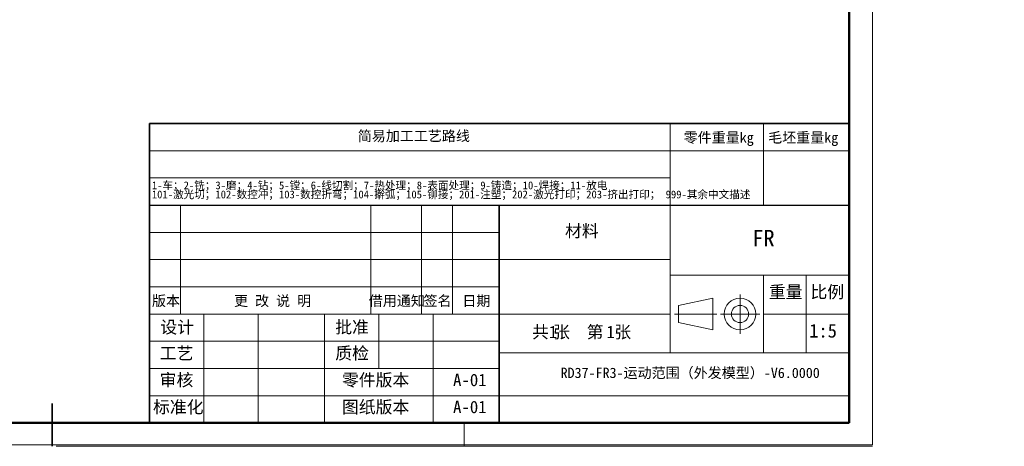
# Model space of a CAD drawing. Header units: millimetres. Extents: x -55 to 731, y 0 to 297.
# Tile 9 of 17: x 201 to 454, y 0 to 110. Entities that reach past the tile are written whole.
import ezdxf

# ---------------------------------------------------------------- set-up
doc = ezdxf.new("R2010")
doc.units = ezdxf.units.MM
doc.linetypes.add('CENTERX2', pattern=[20.32, 12.7, -2.54, 2.54, -2.54])
doc.layers.add('标注层', color=150, linetype='Continuous')
doc.layers.add('细线层', color=7, linetype='Continuous', lineweight=25)
doc.styles.add('SLDTEXTSTYLE0', font='仿宋_GB2312')
doc.styles.add('SLDTEXTSTYLE1', font='仿宋_GB2312', dxfattribs={"bigfont": 'bigfont'})
doc.styles.add('SLDTEXTSTYLE2', font='SIMSUN.TTC', dxfattribs={"bigfont": 'bigfont'})
doc.styles.add('SLDTEXTSTYLE3', font='HYSWLONGFANGSONG.TTF', dxfattribs={"bigfont": 'bigfont'})

# ---------------------------------------------------------------- blocks, each defined once
blk = doc.blocks.new('SW_NOTE_0')
at = {"color": 0, "linetype": 'Continuous', "lineweight": 0, "attachment_point": 2}
for s, insert, char_height, style in [('\\M+18BA4', (2.18, 4.09), 3.175, 'SLDTEXTSTYLE1'), ('张  \\M+191E6', (11.91, 4.09), 3.175, 'SLDTEXTSTYLE1'), ('1', (5.42, 4.09), 3.17, 'SLDTEXTSTYLE0'), ('1', (20.24, 4.09), 3.17, 'SLDTEXTSTYLE0'), ('张', (23.35, 4.09), 3.17, 'SLDTEXTSTYLE1')]:
    blk.add_mtext(s, dxfattribs=dict(at, insert=insert, char_height=char_height, style=style))
blk = doc.blocks.new('SW_NOTE_1')
at = {"color": 0, "linetype": 'Continuous', "lineweight": 0, "char_height": 2, "attachment_point": 1, "style": 'SLDTEXTSTYLE2'}
for s, insert in [('1-车\\M+181472-铣\\M+181473-\\M+19681\\M+181474-钻\\M+181475-镗\\M+181476-线\\M+190D8\\M+18A84\\M+181477-热处\\M+1979D\\M+181478-\\M+1955C\\M+196CA处\\M+1979D\\M+181479-铸\\M+191A2\\M+1814710-焊\\M+190DA\\M+1814711-\\M+195FA电', (0, 2.33)), ('101-\\M+18C83\\M+18CF5\\M+190D8\\M+18147102-\\M+19094\\M+18D54\\M+19974\\M+18147103-\\M+19094\\M+18D54\\M+190DC\\M+19C5E\\M+18147104-擀\\M+18CCA\\M+18147105-铆\\M+190DA\\M+18147201-\\M+1928D\\M+19159\\M+18147202-\\M+18C83\\M+18CF5\\M+191C5\\M+188F3\\M+18147203-挤\\M+18F6F\\M+191C5\\M+188F3\\M+18147 999-\\M+191B4\\M+1975D\\M+19286\\M+195B6\\M+19560\\M+18F71', (0, 0))]:
    blk.add_mtext(s, dxfattribs=dict(at, insert=insert))

msp = doc.modelspace()

# ---------------------------------------------------------------- linework, layer by layer
at = {"color": 7, "linetype": 'Continuous', "lineweight": 18}
for p, q in [((419.993, 297.3966), (419.993, 0.3966)), ((367.9959, 75.9894), (367.9959, 82.9894)), ((391.9959, 75.9894), (391.9959, 82.9894)), ((233.9959, 75.9894), (413.9959, 75.9894)), ((367.9959, 61.9894), (367.9959, 75.9894)), ((391.9959, 61.9894), (391.9959, 75.9894)), ((367.9959, 68.9894), (233.9959, 68.9894)), ((241.9959, 33.9894), (241.9959, 61.9894)), ((290.9959, 33.9894), (290.9959, 61.9894)), ((303.9959, 33.9894), (303.9959, 61.9894)), ((311.9959, 33.9894), (311.9959, 61.9894)), ((367.9959, 61.9894), (367.9959, 23.9894)), ((323.9959, 54.9894), (233.9959, 54.9894)), ((323.9959, 47.9894), (233.9959, 47.9894)), ((323.9959, 47.9894), (367.9959, 47.9894)), ((413.9959, 43.9894), (367.9959, 43.9894)), ((391.9959, 43.9894), (391.9959, 23.9894)), ((402.9959, 43.9894), (402.9959, 23.9894)), ((323.9959, 40.9894), (233.9959, 40.9894)), ((370.12, 36.1982), (378.9507, 38.054)), ((378.9507, 38.054), (378.9507, 29.9249)), ((370.12, 36.1982), (370.12, 31.7807)), ((367.9959, 33.9894), (233.9959, 33.9894)), ((247.9959, 5.9894), (247.9959, 33.9894)), ((261.9959, 5.9894), (261.9959, 33.9894)), ((278.9959, 5.9894), (278.9959, 33.9894)), ((292.9959, 19.9894), (292.9959, 33.9894)), ((306.9959, 5.9894), (306.9959, 33.9894)), ((391.9959, 33.9894), (413.9959, 33.9894)), ((370.12, 31.7807), (378.9507, 29.9249)), ((323.9959, 26.9894), (233.9959, 26.9894)), ((367.9959, 23.9894), (323.9959, 23.9894)), ((413.9959, 23.9894), (367.9959, 23.9894)), ((323.9959, 19.9894), (233.9959, 19.9894)), ((323.9959, 12.9894), (233.9959, 12.9894)), ((314.9959, 5.9894), (314.9959, -0.0106)), ((-0.0005, 0.3966), (419.993, 0.3966)), ((209.9959, -0.0106), (419.9959, -0.0106))]:
    msp.add_line(p, q, dxfattribs=at)
at = {"color": 7, "linetype": 'Continuous', "lineweight": 50}
for p, q in [((413.9959, 5.9894), (413.9959, 290.9894)), ((23.9959, 5.9894), (413.9959, 5.9894)), ((233.9959, 5.9894), (413.9959, 5.9894))]:
    msp.add_line(p, q, dxfattribs=at)
at = {"color": 7, "linetype": 'Continuous', "lineweight": 35}
for p, q in [((233.9959, 61.9894), (233.9959, 82.9894)), ((233.9959, 82.9894), (413.9959, 82.9894)), ((233.9959, 61.9894), (233.9959, 5.9894)), ((323.9959, 61.9894), (323.9959, 5.9894)), ((413.9959, 61.9894), (413.9959, 5.9894)), ((208.9959, 10.9894), (208.9959, -0.0106)), ((413.9959, 5.9894), (233.9959, 5.9894))]:
    msp.add_line(p, q, dxfattribs=at)
at = {"color": 7, "linetype": 'Continuous', "lineweight": 25}
msp.add_line((233.9959, 61.9894), (413.9959, 61.9894), dxfattribs=at)
at = {"color": 7, "linetype": 'CENTERX2', "lineweight": 18}
for p, q in [((385.9534, 28.9249), (385.9534, 39.054)), ((369.12, 33.9894), (379.9507, 33.9894)), ((380.8888, 33.9894), (391.0179, 33.9894))]:
    msp.add_line(p, q, dxfattribs=at)
at = {"color": 7, "linetype": 'Continuous', "lineweight": 18}
for radius in [4.0645, 2.2088]:
    msp.add_circle((385.9534, 33.9894), radius, dxfattribs=at)
at = {"layer": '细线层', "color": 7, "lineweight": 18}
msp.add_line((323.9959, 12.9894), (413.9959, 12.9894), dxfattribs=at)

# ---------------------------------------------------------------- block references
at = {"color": 7, "linetype": 'Continuous', "lineweight": 0}
for name, p in [('SW_NOTE_1', (234.6133, 65.7451)), ('SW_NOTE_0', (332.4181, 26.8798))]:
    msp.add_blockref(name, p, dxfattribs=at)

# ---------------------------------------------------------------- texts
at = {"color": 7, "linetype": 'Continuous', "lineweight": 0, "attachment_point": 2}
for s, insert, char_height, style in [('简\\M+188D5\\M+189C1\\M+18D48\\M+18D48艺\\M+19848线', (302.025, 81.1045), 2.645833, 'SLDTEXTSTYLE1'), ('\\M+197EB\\M+18C8F\\M+18F64\\M+197CAkg', (380.4551, 80.7067), 2.645833, 'SLDTEXTSTYLE1'), ('\\M+196D1坯\\M+18F64\\M+197CAkg', (402.1913, 80.7067), 2.645833, 'SLDTEXTSTYLE1'), ('\\M+18DDE\\M+197BF', (345.2504, 56.9595), 3.175, 'SLDTEXTSTYLE1'), ('FR', (391.9688, 55.6308), 4.23333, 'SLDTEXTSTYLE0'), ('\\M+18F64\\M+197CA', (397.696, 41.2708), 3.175, 'SLDTEXTSTYLE1'), ('\\M+194E4\\M+197E1', (408.3967, 41.2708), 3.175, 'SLDTEXTSTYLE1'), ('\\M+194C5\\M+1967B', (238.2514, 38.7168), 2.645833, 'SLDTEXTSTYLE1'), ('\\M+18D58 \\M+189FC 说 \\M+196BE', (265.677, 38.7168), 2.645833, 'SLDTEXTSTYLE1'), ('\\M+18ED8\\M+19770\\M+192CA\\M+1926D', (297.6411, 38.7168), 2.645833, 'SLDTEXTSTYLE1'), ('签\\M+196BC', (308.1062, 38.7168), 2.64583, 'SLDTEXTSTYLE1'), ('\\M+193FA\\M+18AFA', (318.1062, 38.7168), 2.645833, 'SLDTEXTSTYLE1'), ('设计', (241.1282, 32.2181), 3.175, 'SLDTEXTSTYLE1'), ('\\M+194E1\\M+18F79', (286.1282, 32.2181), 3.175, 'SLDTEXTSTYLE1'), ('1:5', (407.3123, 31.4485), 3.5, 'SLDTEXTSTYLE0'), ('\\M+18D48艺', (240.9685, 25.5203), 3.175, 'SLDTEXTSTYLE1'), ('质检', (286.1282, 25.5203), 3.175, 'SLDTEXTSTYLE1'), ('RD37-FR3-运动\\M+1E497围\\M+18169\\M+18A4F发\\M+196CD\\M+18C5E\\M+1816A-V6.0000', (373.1238, 20.1989), 2.645833, 'SLDTEXTSTYLE1'), ('审\\M+18A6A', (240.9685, 18.6344), 3.175, 'SLDTEXTSTYLE1'), ('\\M+197EB\\M+18C8F\\M+194C5\\M+1967B', (292.1854, 18.6344), 3.175, 'SLDTEXTSTYLE1'), ('A-01', (316.4287, 18.6344), 3.175, 'SLDTEXTSTYLE0'), ('标\\M+18F79\\M+189BB', (241.4127, 11.6837), 3.175, 'SLDTEXTSTYLE1'), ('图纸\\M+194C5\\M+1967B', (292.1854, 11.6837), 3.175, 'SLDTEXTSTYLE1'), ('A-01', (316.4287, 11.6837), 3.175, 'SLDTEXTSTYLE0')]:
    msp.add_mtext(s, dxfattribs=dict(at, insert=insert, char_height=char_height, style=style))
at = {"layer": '标注层', "color": 1, "insert": (1.4141, 4.5931), "char_height": 2.5, "attachment_point": 1, "style": 'SLDTEXTSTYLE3'}
msp.add_mtext('6\\M+18141钣\\M+18BE0\\M+19357开图\\M+18B79简\\M+188D5\\M+18D48艺\\M+19848线仅\\M+198F4\\M+18E51\\M+18D6C\\M+181477\\M+18141满\\M+191ABROHS\\M+19776\\M+18B81\\M+18147', dxfattribs=at)

doc.saveas('drawing.dxf')
